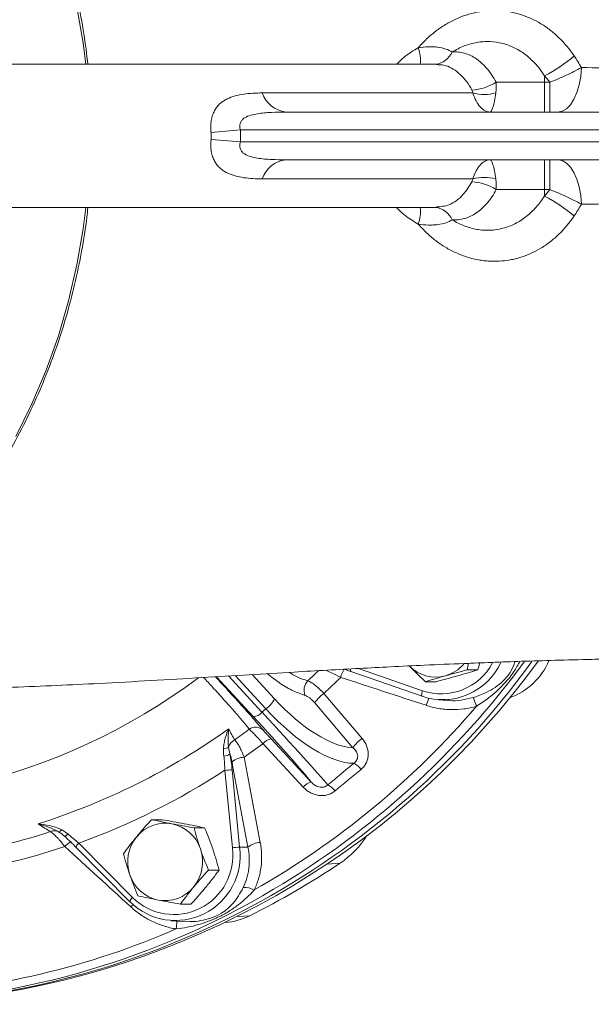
# Model space of a CAD drawing. Header units: millimetres. Extents: x -27 to 453, y 47 to 338.
# Tile 18 of 20: x 287 to 383, y 47 to 211. Entities that reach past the tile are written whole.
import ezdxf

# ---------------------------------------------------------------- set-up
doc = ezdxf.new("R2010")
doc.units = ezdxf.units.MM

msp = doc.modelspace()

# ---------------------------------------------------------------- linework, layer by layer
at = {"color": 7, "linetype": 'Continuous', "lineweight": 15}
for p, q in [((356.57, 204), (259.27, 204)), ((374.69, 201), (374.69, 202.07)), ((366.58, 201), (374.69, 201)), ((374.69, 201), (374.69, 196)), ((374.69, 201), (375.59, 201)), ((375.59, 201), (375.59, 196)), ((327.36, 199.2), (362.66, 199.2)), ((331.3, 196), (413.64, 196)), ((318.75, 192.6), (323.67, 193)), ((318.75, 191.4), (323.67, 191)), ((410.28, 193), (323.67, 193)), ((323.67, 191), (410.28, 191)), ((413.64, 188), (331.3, 188)), ((374.69, 188), (374.69, 183)), ((375.59, 188), (375.59, 183)), ((362.66, 184.8), (327.36, 184.8)), ((374.69, 183), (366.58, 183)), ((375.59, 183), (374.69, 183)), ((374.69, 181.94), (374.69, 183)), ((259.53, 180), (356.57, 180)), ((342.22, 102.26), (341.06, 102.65)), ((361.72, 102.53), (361.95, 103.64)), ((363.49, 102.53), (361.72, 102.53)), ((363.84, 103.71), (363.49, 102.53)), ((342.2, 102.26), (354.14, 98.11)), ((356.49, 100.56), (354.72, 100.56)), ((354.14, 98.11), (354.16, 98.1)), ((356.91, 97.54), (358.49, 97.43)), ((327.96, 95.99), (327.3, 95.44)), ((342.56, 89.5), (336.14, 97.02)), ((328.82, 90.98), (335.57, 83.73)), ((322.29, 85.81), (323.55, 72.84)), ((322.33, 72.74), (321.08, 85.71)), ((310.55, 77.44), (308.78, 77.44)), ((317.68, 76.07), (315.91, 76.07)), ((296.12, 72.79), (305.13, 63.69)), ((296.57, 73.49), (305.58, 64.39)), ((323.55, 72.84), (324.94, 72.84)), ((320.1, 68.99), (318.33, 68.99)), ((305.13, 63.69), (305.16, 63.67)), ((315.38, 63.29), (313.61, 63.29)), ((312.04, 60.5), (313.99, 60.37)), ((313.99, 60.43), (315.2, 60.36))]:
    msp.add_line(p, q, dxfattribs=at)
at = {"color": 8, "linetype": 'Continuous', "lineweight": 15}
for p, q in [((343.51, 102.78), (354.21, 99.05)), ((325.81, 94.74), (319.65, 101.4)), ((321.69, 101.52), (327.3, 95.44)), ((327.96, 95.99), (322.79, 101.59)), ((325.65, 101.76), (329.4, 97.7)), ((338.21, 70.01), (340.4, 70.14)), ((323.11, 61.21), (325.24, 61.34))]:
    msp.add_line(p, q, dxfattribs=at)
at = {"color": 8, "linetype": 'Continuous', "lineweight": 15, "flags": 128}
for points in [[(286, 242.39), (288.69, 236.91), (291.08, 231.27), (293.14, 225.5), (294.87, 219.61), (296.26, 213.63), (297.32, 207.57), (297.77, 204)], [(297.77, 180), (297.32, 176.43), (296.26, 170.38), (294.87, 164.4), (293.14, 158.51), (291.08, 152.74), (288.69, 147.1), (286, 141.62)], [(342.15, 102.69), (342.15, 102.68), (342.13, 102.54), (342.13, 102.42), (342.15, 102.33), (342.18, 102.28), (342.2, 102.26)], [(354.21, 99.05), (354.16, 98.87), (354.11, 98.69), (354.09, 98.53), (354.07, 98.39), (354.07, 98.27), (354.09, 98.18), (354.12, 98.12), (354.14, 98.11)], [(305.69, 63.18), (305.54, 63.05), (305.31, 62.82)]]:
    msp.add_lwpolyline(points, dxfattribs=at)
at = {"color": 7, "linetype": 'Continuous', "lineweight": 15, "flags": 128}
for points in [[(380.88, 203.45), (380.76, 201.97), (380.5, 200.56), (380.12, 199.27), (379.62, 198.15), (379.03, 197.24), (378.37, 196.56), (377.65, 196.14), (376.91, 196)], [(376.91, 188), (377.65, 187.86), (378.37, 187.45), (379.03, 186.77), (379.62, 185.85), (380.12, 184.73), (380.5, 183.45), (380.76, 182.04), (380.88, 180.56)], [(337.67, 98.59), (340.22, 95.59), (344.08, 91.06)], [(334.21, 82.91), (331.53, 85.8), (327.47, 90.17)], [(294.73, 75.05), (294.62, 74.94), (294.51, 74.84), (294.42, 74.76), (294.33, 74.69), (294.27, 74.65), (294.22, 74.63), (294.19, 74.63), (294.19, 74.66)]]:
    msp.add_lwpolyline(points, dxfattribs=at)
at = {"color": 8, "linetype": 'Continuous', "lineweight": 15}
for centre, radius, start, end in [((348.32, 204.71), 5.58, 352.6868, 21.5659), ((355.93, 207.54), 3.58, 278.6739, 335.3736), ((348.32, 179.29), 5.58, 338.4341, 7.3132), ((355.94, 176.48), 3.57, 24.5679, 82.7005), ((256.82, 187.94), 142.02, 300.6631, 323.7114), ((254.08, 188.69), 119.53, 312.5998, 313.7916), ((357.35, 108.29), 9.76, 251.25, 332.0245), ((253.91, 185.41), 105, 259.5205, 306.69), ((368.06, 92.22), 13.94, 156.4797, 161.6922), ((296.57, 71.04), 3, 115.0384, 140.9916), ((297.16, 72.62), 1.06, 124.0895, 170.4961), ((306.18, 63.51), 1.06, 124.0895, 170.4961), ((305.58, 60.32), 7.42, 350.8314, 0.9251)]:
    msp.add_arc(centre, radius, start, end, dxfattribs=at)
at = {"color": 7, "linetype": 'Continuous', "lineweight": 15}
for centre, radius, start, end in [((362.37, 225.69), 26.64, 297.552, 310.4546), ((362, 208.15), 8.48, 273.5049, 302.6388), ((331.85, 200.71), 4.74, 198.5131, 263.3244), ((364.59, 206.24), 7.29, 254.6276, 285.3724), ((331.85, 183.3), 4.74, 96.6756, 161.4869), ((364.59, 177.77), 7.29, 74.6276, 105.3724), ((362, 175.86), 8.48, 57.3612, 86.4951), ((362.37, 158.31), 26.64, 49.5454, 62.448), ((260.8, 186.05), 139.5, 277.9899, 323.9783), ((365.05, 108.48), 11.28, 289.6271, 336.966), ((259.96, 185.61), 139.11, 270.3016, 324.0372), ((344.91, 100.23), 4.54, 147.402, 166.6822), ((356.43, 107.46), 6.14, 223.831, 285.5312), ((357.6, 108.27), 10.73, 251.2899, 335.4322), ((356.36, 107.57), 6.26, 285.8645, 319.6563), ((336.74, 99.09), 2.39, 137.5016, 200.2119), ((254.7, 188.66), 122.46, 312.6484, 314.4766), ((324.98, 99.95), 4.96, 307, 333.0009), ((341.72, 93.11), 6.82, 126.5116, 144.915), ((356.15, 94.58), 7.35, 14.5563, 26.7198), ((256.8, 187.45), 140.07, 299.5976, 319.4745), ((325.81, 96.67), 1.94, 270.07, 320.6334), ((255.18, 186.15), 114.74, 287.5283, 305.4554), ((255.08, 187.47), 117.95, 304.9883, 306.4618), ((326.24, 91.1), 1.84, 47.8136, 125.2466), ((323.8, 88.91), 2.21, 119.2673, 161.6137), ((329.36, 88.54), 2.5, 102.5694, 139.4035), ((348.14, 85.58), 6.82, 126.4946, 144.9213), ((320.86, 90.73), 1.4, 268.7535, 306.591), ((255.8, 187.33), 120.73, 304.5677, 306.4133), ((320.76, 89.98), 1.9, 274.1044, 307.5417), ((324.58, 84.1), 3.82, 94.1688, 127.2309), ((323.34, 65.53), 20.3, 92.9563, 96.3982), ((340.72, 83.39), 4.04, 37.9648, 60.2485), ((255.85, 185.88), 119.53, 289.9145, 303.0692), ((336.11, 81.28), 2.5, 102.5804, 139.418), ((336.57, 79.93), 3.79, 38.207, 62.0282), ((311.06, 70.7), 6.16, 79.3408, 140.8552), ((310.94, 70.53), 6.35, 18.3455, 78.6182), ((256.56, 184.44), 114.56, 278.6416, 287.9334), ((292.47, 74.09), 1.49, 60.9559, 115.0081), ((293.02, 76.05), 0.674, 284.9182, 335.8803), ((311.44, 70.36), 6.67, 140.7126, 198.921), ((331.62, 83.24), 15.77, 303.8362, 327.8156), ((257.29, 184.26), 117.3, 278.213, 288.362), ((312.78, 71.41), 10.86, 225.4499, 7.5338), ((312.52, 71.45), 9.9, 225.5423, 7.4414), ((324.59, 52.56), 20.3, 92.9563, 96.3982), ((327.26, 69.85), 3.79, 93.9567, 127.8031), ((310.65, 70.37), 6.67, 320.7126, 18.921), ((263.28, 185.56), 138.82, 296.5058, 303.7496), ((311.15, 70.2), 6.35, 198.3455, 258.6182), ((311.04, 70.03), 6.16, 259.3408, 320.8552), ((324.48, 63.16), 2.91, 58.9451, 96.6185), ((259.66, 182.94), 136.28, 243.9002, 300.7082), ((320.4, 71.03), 10.83, 273.8917, 296.5491), ((259.08, 183.14), 135.19, 273.1098, 293.4652)]:
    msp.add_arc(centre, radius, start, end, dxfattribs=at)
for centre, major_axis, ratio, start_param, end_param in [((291.23, 192), (27.56, 0), 0.435412, 6.233164, 6.333206), ((291.23, 192), (-32.49, 0), 0.615661, 3.091572, 3.191614), ((333.1, 108.39), (-12.63, 18.09), 0.435348, 1.876736, 2.816657), ((331.63, 107.34), (-13.93, 19.61), 0.41623, 1.871783, 2.858719), ((321.23, 98.59), (-15.11, 16.05), 0.032756, 3.499502, 4.439424), ((322.68, 99.96), (-16.39, 17.59), 0.013243, 3.453837, 4.440773)]:
    msp.add_ellipse(centre, major_axis=major_axis, ratio=ratio, start_param=start_param, end_param=end_param, dxfattribs=at)
for points, knots in [([(298.1, 204), (297.89, 205.7), (297.45, 209.31), (296.41, 214.77), (295.05, 220.37), (293.39, 225.88), (291.44, 231.29), (289.21, 236.58), (286.7, 241.73), (283.92, 246.74), (280.88, 251.58), (277.58, 256.24), (274.04, 260.71), (270.27, 264.97), (266.28, 269.01), (262.08, 272.81), (257.68, 276.37), (253.1, 279.68), (248.35, 282.73), (243.45, 285.5), (238.41, 287.98), (233.24, 290.18), (227.97, 292.08), (222.6, 293.69), (217.16, 294.96), (213.07, 295.75), (210.79, 296.02), (210.36, 296.07)], [0, 0, 0, 0, 0.037013, 0.078537, 0.12006, 0.16158, 0.203096, 0.244608, 0.286114, 0.327614, 0.369108, 0.410593, 0.45207, 0.493538, 0.534997, 0.576445, 0.617884, 0.659312, 0.700729, 0.742136, 0.783533, 0.824921, 0.866299, 0.907669, 0.949031, 0.990387, 1, 1, 1, 1]), ([(353.51, 206.76), (353.96, 207.28), (354.43, 207.78), (355.41, 208.71), (355.92, 209.14), (356.97, 209.95), (357.51, 210.32), (358.35, 210.82), (358.63, 210.98), (359.21, 211.29), (359.5, 211.43), (360.96, 212.1), (362.16, 212.49), (363.69, 212.79), (364, 212.84), (364.62, 212.92), (364.93, 212.95), (365.86, 213.02), (366.48, 213.02), (367.7, 212.96), (368.31, 212.88), (369.21, 212.72), (369.51, 212.66), (370.11, 212.51), (370.41, 212.43), (371.89, 211.96), (373.02, 211.45), (374.63, 210.48), (375.15, 210.12), (376.16, 209.33), (376.65, 208.91), (378.04, 207.56), (378.89, 206.55), (379.65, 205.42)], [0, 0, 0, 0, 0.0625, 0.0625, 0.125, 0.125, 0.1875, 0.1875, 0.21875, 0.21875, 0.25, 0.25, 0.375, 0.375, 0.40625, 0.40625, 0.4375, 0.4375, 0.5, 0.5, 0.5625, 0.5625, 0.59375, 0.59375, 0.625, 0.625, 0.75, 0.75, 0.8125, 0.8125, 0.875, 0.875, 1, 1, 1, 1]), ([(353.51, 206.76), (354.1, 206.86), (354.67, 206.91), (355.49, 206.94), (355.76, 206.94), (356.29, 206.92), (356.54, 206.9), (357.28, 206.8), (357.73, 206.7), (358.54, 206.43), (358.9, 206.25), (359.19, 206.05)], [0, 0, 0, 0, 0.25, 0.25, 0.375, 0.375, 0.5, 0.5, 0.75, 0.75, 1, 1, 1, 1]), ([(374.69, 202.07), (374.26, 202.75), (373.79, 203.38), (373.02, 204.24), (372.75, 204.52), (372.2, 205.04), (371.91, 205.29), (371.01, 205.99), (370.39, 206.39), (369.41, 206.88), (369.08, 207.02), (368.4, 207.28), (368.05, 207.39), (366.99, 207.67), (366.27, 207.78), (365.19, 207.82), (364.83, 207.82), (364.1, 207.77), (363.73, 207.73), (362.64, 207.54), (361.93, 207.34), (360.88, 206.94), (360.53, 206.79), (359.85, 206.44), (359.51, 206.25), (359.19, 206.05)], [0, 0, 0, 0, 0.125, 0.125, 0.1875, 0.1875, 0.25, 0.25, 0.375, 0.375, 0.4375, 0.4375, 0.5, 0.5, 0.625, 0.625, 0.6875, 0.6875, 0.75, 0.75, 0.875, 0.875, 0.9375, 0.9375, 1, 1, 1, 1]), ([(359.19, 206.05), (359.54, 206.08), (359.89, 206.08), (360.58, 206.01), (360.93, 205.95), (361.96, 205.66), (362.63, 205.34), (363.42, 204.8), (363.58, 204.68), (363.89, 204.43), (364.05, 204.3), (364.5, 203.89), (364.79, 203.58), (365.34, 202.93), (365.61, 202.58), (366.11, 201.83), (366.35, 201.43), (366.58, 201)], [0, 0, 0, 0, 0.125, 0.125, 0.25, 0.25, 0.5, 0.5, 0.5625, 0.5625, 0.625, 0.625, 0.75, 0.75, 0.875, 0.875, 1, 1, 1, 1]), ([(375.59, 201), (376.52, 201.36), (377.42, 201.75), (378.76, 202.37), (379.21, 202.58), (380.06, 203.01), (380.48, 203.23), (380.88, 203.45)], [0, 0, 0, 0, 0.5, 0.5, 0.75, 0.75, 1, 1, 1, 1]), ([(380.88, 203.45), (385.63, 203.4), (390.44, 203.34), (400.2, 203.23), (405.15, 203.18), (410.18, 203.15)], [0, 0, 0, 0, 0.5, 0.5, 1, 1, 1, 1]), ([(366.58, 201), (366.6, 200.69), (366.6, 200.38), (366.58, 199.78), (366.56, 199.48), (366.52, 199.2)], [0, 0, 0, 0, 0.5, 0.5, 1, 1, 1, 1]), ([(318.75, 192.6), (318.71, 192.95), (318.7, 193.28), (318.71, 193.95), (318.74, 194.29), (318.85, 194.92), (318.92, 195.21), (319.11, 195.75), (319.22, 196.01), (319.47, 196.48), (319.62, 196.7), (319.93, 197.08), (320.09, 197.26), (320.45, 197.58), (320.64, 197.72), (321.03, 197.98), (321.24, 198.1), (321.87, 198.41), (322.32, 198.57), (323.26, 198.83), (323.74, 198.93), (325.23, 199.15), (326.28, 199.2), (327.36, 199.2)], [0, 0, 0, 0, 0.0625, 0.0625, 0.125, 0.125, 0.1875, 0.1875, 0.25, 0.25, 0.3125, 0.3125, 0.375, 0.375, 0.4375, 0.4375, 0.5, 0.5, 0.625, 0.625, 0.75, 0.75, 1, 1, 1, 1]), ([(362.66, 199.2), (362.83, 198.7), (363.02, 198.25), (363.45, 197.46), (363.68, 197.12), (364.18, 196.57), (364.45, 196.36), (364.86, 196.15), (365, 196.09), (365.21, 196.04), (365.28, 196.03), (365.42, 196.01), (365.49, 196), (365.56, 196)], [0, 0, 0, 0, 0.25, 0.25, 0.5, 0.5, 0.75, 0.75, 0.875, 0.875, 0.9375, 0.9375, 1, 1, 1, 1]), ([(366.52, 199.2), (366.45, 198.7), (366.38, 198.25), (366.22, 197.46), (366.13, 197.12), (365.96, 196.57), (365.88, 196.36), (365.76, 196.15), (365.72, 196.09), (365.66, 196.04), (365.64, 196.03), (365.6, 196.01), (365.58, 196), (365.56, 196)], [0, 0, 0, 0, 0.25, 0.25, 0.5, 0.5, 0.75, 0.75, 0.875, 0.875, 0.9375, 0.9375, 1, 1, 1, 1]), ([(331.3, 196), (330.49, 196), (329.69, 195.99), (328.49, 195.93), (328.1, 195.91), (327.31, 195.83), (326.92, 195.79), (326.15, 195.66), (325.77, 195.59), (325.05, 195.37), (324.69, 195.23), (324.23, 194.93), (324.08, 194.81), (323.9, 194.6), (323.85, 194.53), (323.75, 194.37), (323.71, 194.28), (323.61, 194.01), (323.58, 193.81), (323.58, 193.41), (323.61, 193.2), (323.67, 193)], [0, 0, 0, 0, 0.25, 0.25, 0.375, 0.375, 0.5, 0.5, 0.625, 0.625, 0.75, 0.75, 0.8125, 0.8125, 0.84375, 0.84375, 0.875, 0.875, 0.9375, 0.9375, 1, 1, 1, 1]), ([(327.36, 184.8), (326.28, 184.8), (325.24, 184.86), (323.75, 185.08), (323.26, 185.18), (322.33, 185.43), (321.88, 185.6), (321.24, 185.91), (321.04, 186.02), (320.64, 186.28), (320.46, 186.43), (320.1, 186.74), (319.93, 186.92), (319.62, 187.3), (319.48, 187.52), (319.22, 187.99), (319.11, 188.24), (318.92, 188.79), (318.85, 189.09), (318.74, 189.72), (318.71, 190.04), (318.7, 190.72), (318.71, 191.06), (318.75, 191.4)], [0, 0, 0, 0, 0.25, 0.25, 0.375, 0.375, 0.5, 0.5, 0.5625, 0.5625, 0.625, 0.625, 0.6875, 0.6875, 0.75, 0.75, 0.8125, 0.8125, 0.875, 0.875, 0.9375, 0.9375, 1, 1, 1, 1]), ([(323.67, 191), (323.61, 190.8), (323.58, 190.6), (323.58, 190.19), (323.61, 189.99), (323.75, 189.63), (323.84, 189.47), (324.09, 189.19), (324.23, 189.08), (324.69, 188.78), (325.05, 188.64), (325.78, 188.42), (326.16, 188.34), (326.92, 188.22), (327.31, 188.17), (328.1, 188.1), (328.5, 188.08), (329.69, 188.02), (330.49, 188), (331.3, 188)], [0, 0, 0, 0, 0.0625, 0.0625, 0.125, 0.125, 0.1875, 0.1875, 0.25, 0.25, 0.375, 0.375, 0.5, 0.5, 0.625, 0.625, 0.75, 0.75, 1, 1, 1, 1]), ([(362.66, 184.8), (362.83, 185.31), (363.02, 185.75), (363.45, 186.54), (363.68, 186.89), (364.18, 187.44), (364.45, 187.65), (364.86, 187.86), (365, 187.91), (365.21, 187.97), (365.28, 187.98), (365.42, 188), (365.49, 188), (365.56, 188)], [0, 0, 0, 0, 0.25, 0.25, 0.5, 0.5, 0.75, 0.75, 0.875, 0.875, 0.9375, 0.9375, 1, 1, 1, 1]), ([(366.52, 184.8), (366.45, 185.31), (366.38, 185.75), (366.22, 186.54), (366.13, 186.89), (365.96, 187.44), (365.88, 187.65), (365.76, 187.86), (365.72, 187.91), (365.66, 187.97), (365.64, 187.98), (365.6, 188), (365.58, 188), (365.56, 188)], [0, 0, 0, 0, 0.25, 0.25, 0.5, 0.5, 0.75, 0.75, 0.875, 0.875, 0.9375, 0.9375, 1, 1, 1, 1]), ([(362.52, 184.33), (362.56, 184.41), (362.6, 184.49), (362.64, 184.65), (362.66, 184.73), (362.66, 184.8)], [0, 0, 0, 0, 0.5, 0.5, 1, 1, 1, 1]), ([(366.52, 184.8), (366.56, 184.52), (366.58, 184.23), (366.6, 183.63), (366.6, 183.32), (366.58, 183)], [0, 0, 0, 0, 0.5, 0.5, 1, 1, 1, 1]), ([(366.58, 183), (366.13, 182.16), (365.63, 181.41), (364.93, 180.59), (364.78, 180.43), (364.49, 180.12), (364.34, 179.98), (363.89, 179.57), (363.58, 179.32), (362.95, 178.89), (362.62, 178.7), (361.95, 178.38), (361.61, 178.25), (360.58, 177.96), (359.89, 177.9), (359.19, 177.96)], [0, 0, 0, 0, 0.25, 0.25, 0.3125, 0.3125, 0.375, 0.375, 0.5, 0.5, 0.625, 0.625, 0.75, 0.75, 1, 1, 1, 1]), ([(359.19, 177.96), (359.51, 177.75), (359.85, 177.56), (360.53, 177.22), (360.88, 177.07), (361.93, 176.66), (362.64, 176.47), (363.73, 176.28), (364.1, 176.24), (364.83, 176.19), (365.19, 176.19), (366.27, 176.23), (366.99, 176.34), (368.05, 176.61), (368.4, 176.73), (369.08, 176.98), (369.41, 177.13), (370.39, 177.62), (371.01, 178.02), (371.91, 178.72), (372.2, 178.97), (372.75, 179.49), (373.02, 179.76), (373.79, 180.63), (374.26, 181.26), (374.69, 181.94)], [0, 0, 0, 0, 0.0625, 0.0625, 0.125, 0.125, 0.25, 0.25, 0.3125, 0.3125, 0.375, 0.375, 0.5, 0.5, 0.5625, 0.5625, 0.625, 0.625, 0.75, 0.75, 0.8125, 0.8125, 0.875, 0.875, 1, 1, 1, 1]), ([(380.88, 180.56), (380.08, 181), (379.23, 181.42), (377.89, 182.05), (377.43, 182.25), (376.51, 182.64), (376.05, 182.83), (375.59, 183)], [0, 0, 0, 0, 0.5, 0.5, 0.75, 0.75, 1, 1, 1, 1]), ([(209.53, 87.8), (209.55, 87.81), (211.43, 87.99), (215.12, 88.65), (220.59, 89.8), (225.98, 91.29), (231.29, 93.08), (236.5, 95.17), (241.58, 97.55), (246.54, 100.21), (251.34, 103.15), (255.98, 106.36), (260.44, 109.82), (264.71, 113.54), (268.78, 117.49), (272.64, 121.66), (276.26, 126.04), (279.65, 130.63), (282.79, 135.4), (285.67, 140.34), (288.28, 145.44), (290.62, 150.67), (292.68, 156.04), (294.44, 161.51), (295.92, 167.07), (297.08, 172.71), (297.8, 177.03), (298.03, 179.47), (298.08, 180)], [0, 0, 0, 0, 0.000504, 0.041591, 0.082679, 0.123771, 0.164867, 0.205969, 0.247077, 0.288193, 0.329317, 0.370451, 0.411593, 0.452746, 0.493909, 0.535082, 0.576265, 0.617458, 0.65866, 0.699872, 0.741092, 0.782321, 0.823557, 0.8648, 0.906049, 0.947303, 0.988562, 1, 1, 1, 1]), ([(410.18, 180.86), (405.15, 180.83), (400.2, 180.78), (390.44, 180.67), (385.63, 180.61), (380.88, 180.56)], [0, 0, 0, 0, 0.5, 0.5, 1, 1, 1, 1]), ([(379.65, 178.59), (378.89, 177.46), (378.04, 176.45), (376.65, 175.1), (376.16, 174.68), (375.15, 173.89), (374.63, 173.53), (373.02, 172.56), (371.89, 172.05), (370.41, 171.58), (370.11, 171.5), (369.51, 171.35), (369.21, 171.29), (368.31, 171.12), (367.7, 171.05), (366.48, 170.99), (365.86, 170.99), (364.93, 171.06), (364.62, 171.09), (364, 171.17), (363.69, 171.22), (362.16, 171.52), (360.96, 171.91), (359.5, 172.58), (359.21, 172.72), (358.63, 173.03), (358.35, 173.19), (357.51, 173.69), (356.97, 174.06), (355.92, 174.86), (355.41, 175.3), (354.43, 176.23), (353.96, 176.72), (353.51, 177.24)], [0, 0, 0, 0, 0.125, 0.125, 0.1875, 0.1875, 0.25, 0.25, 0.375, 0.375, 0.40625, 0.40625, 0.4375, 0.4375, 0.5, 0.5, 0.5625, 0.5625, 0.59375, 0.59375, 0.625, 0.625, 0.75, 0.75, 0.78125, 0.78125, 0.8125, 0.8125, 0.875, 0.875, 0.9375, 0.9375, 1, 1, 1, 1]), ([(359.19, 177.96), (358.9, 177.76), (358.55, 177.58), (357.74, 177.31), (357.28, 177.2), (356.54, 177.11), (356.28, 177.09), (355.76, 177.07), (355.49, 177.07), (354.67, 177.09), (354.1, 177.15), (353.51, 177.24)], [0, 0, 0, 0, 0.25, 0.25, 0.5, 0.5, 0.625, 0.625, 0.75, 0.75, 1, 1, 1, 1]), ([(277, 99.36), (277.28, 99.37), (280.15, 99.42), (285.47, 99.63), (292.87, 99.92), (300.62, 100.3), (308.74, 100.74), (317.09, 101.24), (325.03, 101.72), (332.02, 102.14), (338.18, 102.49), (343.57, 102.78), (348.99, 103.06), (354.83, 103.34), (360.49, 103.58), (365.92, 103.8), (371, 103.98), (376.62, 104.15), (381.85, 104.29), (386.62, 104.39), (390.83, 104.46), (395.55, 104.52), (400.59, 104.57), (406.08, 104.59), (411.93, 104.59), (416.09, 104.58), (418.24, 104.58)], [0, 0, 0, 0, 0.005511, 0.05587, 0.105157, 0.154484, 0.216933, 0.280268, 0.34064, 0.397633, 0.440026, 0.4802, 0.518949, 0.561169, 0.609192, 0.642413, 0.67844, 0.717738, 0.761081, 0.787578, 0.816124, 0.84731, 0.883625, 0.917568, 0.957287, 1, 1, 1, 1]), ([(352, 103.21), (352.22, 102.98), (352.44, 102.76), (352.89, 102.31), (353.11, 102.09), (353.79, 101.43), (354.26, 101), (354.72, 100.56)], [0, 0, 0, 0, 0.25, 0.25, 0.5, 0.5, 1, 1, 1, 1]), ([(361.72, 102.53), (361.1, 102.37), (360.48, 102.21), (359.26, 101.88), (358.66, 101.71), (358.07, 101.55)], [0, 0, 0, 0, 0.5, 0.5, 1, 1, 1, 1]), ([(363.49, 102.53), (362.96, 102.37), (362.42, 102.21), (361.3, 101.88), (360.73, 101.71), (360.14, 101.55)], [0, 0, 0, 0, 0.5, 0.5, 1, 1, 1, 1]), ([(319.5, 101.39), (319.86, 100.99), (320.97, 99.79), (322.71, 97.89), (324.59, 95.79), (326.24, 93.92), (327.06, 92.96), (327.48, 92.47)], [0, 0, 0, 0, 0.10761, 0.327515, 0.553948, 0.773806, 1, 1, 1, 1]), ([(334.98, 100.7), (335.17, 100.63), (335.38, 100.52), (335.8, 100.26), (336.03, 100.1), (336.49, 99.74), (336.72, 99.53), (337.2, 99.09), (337.43, 98.84), (337.67, 98.59)], [0, 0, 0, 0, 0.25, 0.25, 0.5, 0.5, 0.75, 0.75, 1, 1, 1, 1]), ([(358.07, 101.55), (357.48, 101.38), (356.89, 101.21), (355.78, 100.88), (355.24, 100.72), (354.72, 100.56)], [0, 0, 0, 0, 0.5, 0.5, 1, 1, 1, 1]), ([(360.14, 101.55), (359.55, 101.38), (358.93, 101.21), (357.71, 100.88), (357.1, 100.72), (356.49, 100.56)], [0, 0, 0, 0, 0.5, 0.5, 1, 1, 1, 1]), ([(336.14, 97.02), (336.01, 97.18), (335.87, 97.33), (335.59, 97.6), (335.45, 97.72), (335.16, 97.94), (335.02, 98.03), (334.76, 98.17), (334.63, 98.23), (334.5, 98.27)], [0, 0, 0, 0, 0.25, 0.25, 0.5, 0.5, 0.75, 0.75, 1, 1, 1, 1]), ([(358.5, 97.47), (358.59, 97.45), (359.32, 97.31), (360.77, 97.45), (362.07, 97.74), (362.72, 97.89)], [0, 0, 0, 0, 0.065833, 0.526143, 1, 1, 1, 1]), ([(363.27, 96.43), (362.58, 96.23), (361.88, 96.08), (360.47, 95.9), (359.76, 95.86), (358.69, 95.88), (358.33, 95.9), (357.61, 95.97), (357.26, 96.02), (356.21, 96.2), (355.51, 96.37), (354.83, 96.6)], [0, 0, 0, 0, 0.25, 0.25, 0.5, 0.5, 0.625, 0.625, 0.75, 0.75, 1, 1, 1, 1]), ([(320.83, 89.33), (320.85, 89.64), (320.89, 89.95), (321, 90.54), (321.07, 90.83), (321.31, 91.66), (321.51, 92.19), (321.73, 92.68)], [0, 0, 0, 0, 0.25, 0.25, 0.5, 0.5, 1, 1, 1, 1]), ([(321.7, 89.61), (321.62, 90.16), (321.61, 90.69), (321.64, 91.71), (321.68, 92.2), (321.73, 92.68)], [0, 0, 0, 0, 0.5, 0.5, 1, 1, 1, 1]), ([(327.47, 90.17), (327.24, 90.43), (327.02, 90.68), (326.59, 91.15), (326.38, 91.38), (325.98, 91.8), (325.8, 91.99), (325.46, 92.33), (325.31, 92.48), (325.18, 92.61)], [0, 0, 0, 0, 0.25, 0.25, 0.5, 0.5, 0.75, 0.75, 1, 1, 1, 1]), ([(327.48, 92.47), (327.55, 92.39), (327.63, 92.29), (327.82, 92.08), (327.93, 91.96), (328.16, 91.7), (328.28, 91.56), (328.54, 91.28), (328.68, 91.13), (328.82, 90.98)], [0, 0, 0, 0, 0.25, 0.25, 0.5, 0.5, 0.75, 0.75, 1, 1, 1, 1]), ([(322.72, 90.84), (322.84, 90.71), (322.97, 90.54), (323.24, 90.15), (323.38, 89.92), (323.65, 89.41), (323.79, 89.14), (324.05, 88.55), (324.18, 88.24), (324.3, 87.91)], [0, 0, 0, 0, 0.25, 0.25, 0.5, 0.5, 0.75, 0.75, 1, 1, 1, 1]), ([(344.08, 91.06), (344.4, 90.68), (344.66, 90.27), (345.03, 89.37), (345.13, 88.9), (345.12, 88.17), (345.1, 87.93), (344.99, 87.46), (344.91, 87.23), (344.7, 86.79), (344.57, 86.59), (344.27, 86.21), (344.1, 86.03), (343.91, 85.87)], [0, 0, 0, 0, 0.25, 0.25, 0.5, 0.5, 0.625, 0.625, 0.75, 0.75, 0.875, 0.875, 1, 1, 1, 1]), ([(342.73, 86.89), (342.95, 87.06), (343.13, 87.27), (343.29, 87.64), (343.33, 87.77), (343.36, 88.03), (343.35, 88.16), (343.31, 88.41), (343.27, 88.52), (343.18, 88.75), (343.12, 88.86), (342.91, 89.16), (342.74, 89.34), (342.56, 89.5)], [0, 0, 0, 0, 0.25, 0.25, 0.375, 0.375, 0.5, 0.5, 0.625, 0.625, 0.75, 0.75, 1, 1, 1, 1]), ([(321.08, 85.71), (321.06, 86.11), (321.04, 86.52), (320.98, 87.31), (320.94, 87.71), (320.9, 88.09)], [0, 0, 0, 0, 0.5, 0.5, 1, 1, 1, 1]), ([(322.27, 87.14), (322.22, 87.39), (322.17, 87.63), (322.05, 88.08), (321.99, 88.29), (321.92, 88.48)], [0, 0, 0, 0, 0.5, 0.5, 1, 1, 1, 1]), ([(339.55, 82.28), (339.36, 82.12), (339.16, 81.98), (338.72, 81.76), (338.49, 81.66), (338.01, 81.53), (337.77, 81.49), (337.27, 81.46), (337.02, 81.47), (336.53, 81.54), (336.28, 81.61), (335.81, 81.77), (335.59, 81.87), (335.15, 82.11), (334.95, 82.25), (334.56, 82.56), (334.38, 82.73), (334.21, 82.91)], [0, 0, 0, 0, 0.125, 0.125, 0.25, 0.25, 0.375, 0.375, 0.5, 0.5, 0.625, 0.625, 0.75, 0.75, 0.875, 0.875, 1, 1, 1, 1]), ([(335.57, 83.73), (335.73, 83.55), (335.91, 83.38), (336.23, 83.17), (336.34, 83.11), (336.58, 83), (336.7, 82.95), (336.97, 82.88), (337.1, 82.87), (337.38, 82.86), (337.51, 82.87), (337.78, 82.94), (337.91, 82.99), (338.15, 83.11), (338.25, 83.19), (338.35, 83.28)], [0, 0, 0, 0, 0.25, 0.25, 0.375, 0.375, 0.5, 0.5, 0.625, 0.625, 0.75, 0.75, 0.875, 0.875, 1, 1, 1, 1]), ([(293.63, 75.78), (293.33, 75.93), (293.01, 76.05), (292.37, 76.27), (292.05, 76.36), (291.06, 76.59), (290.4, 76.68), (289.73, 76.73)], [0, 0, 0, 0, 0.25, 0.25, 0.5, 0.5, 1, 1, 1, 1]), ([(293.19, 75.4), (292.65, 75.72), (292.07, 75.97), (290.91, 76.4), (290.32, 76.58), (289.73, 76.73)], [0, 0, 0, 0, 0.5, 0.5, 1, 1, 1, 1]), ([(308.78, 77.44), (308.35, 76.98), (307.92, 76.51), (307.09, 75.56), (306.68, 75.08), (306.28, 74.59)], [0, 0, 0, 0, 0.5, 0.5, 1, 1, 1, 1]), ([(312.2, 76.76), (311.59, 76.87), (311, 76.99), (309.86, 77.22), (309.31, 77.33), (308.78, 77.44)], [0, 0, 0, 0, 0.5, 0.5, 1, 1, 1, 1]), ([(314.27, 76.76), (313.66, 76.87), (313.04, 76.99), (311.8, 77.22), (311.17, 77.33), (310.55, 77.44)], [0, 0, 0, 0, 0.5, 0.5, 1, 1, 1, 1]), ([(315.91, 76.07), (315.28, 76.18), (314.65, 76.3), (313.41, 76.53), (312.8, 76.64), (312.2, 76.76)], [0, 0, 0, 0, 0.5, 0.5, 1, 1, 1, 1]), ([(317.68, 76.07), (317.15, 76.18), (316.59, 76.3), (315.45, 76.53), (314.87, 76.64), (314.27, 76.76)], [0, 0, 0, 0, 0.5, 0.5, 1, 1, 1, 1]), ([(316.97, 72.53), (316.86, 72.83), (316.77, 73.13), (316.58, 73.73), (316.48, 74.03), (316.22, 74.91), (316.06, 75.49), (315.91, 76.07)], [0, 0, 0, 0, 0.25, 0.25, 0.5, 0.5, 1, 1, 1, 1]), ([(317.68, 76.07), (317.92, 75.49), (318.16, 74.91), (318.61, 73.73), (318.83, 73.13), (319.04, 72.53)], [0, 0, 0, 0, 0.5, 0.5, 1, 1, 1, 1]), ([(294.24, 72.93), (294.02, 73.21), (293.81, 73.47), (293.48, 73.85), (293.38, 73.97), (293.16, 74.21), (293.06, 74.32), (292.74, 74.65), (292.55, 74.84), (292.17, 75.18), (292, 75.33), (291.84, 75.45)], [0, 0, 0, 0, 0.25, 0.25, 0.375, 0.375, 0.5, 0.5, 0.75, 0.75, 1, 1, 1, 1]), ([(294.73, 75.05), (295.04, 74.8), (295.35, 74.54), (295.97, 74.02), (296.27, 73.76), (296.57, 73.49)], [0, 0, 0, 0, 0.5, 0.5, 1, 1, 1, 1]), ([(306.28, 74.59), (306.08, 74.35), (305.88, 74.11), (305.5, 73.62), (305.31, 73.39), (304.76, 72.67), (304.41, 72.2), (304.07, 71.74)], [0, 0, 0, 0, 0.25, 0.25, 0.5, 0.5, 1, 1, 1, 1]), ([(324.15, 66.05), (324.4, 66.58), (324.61, 67.12), (324.85, 67.95), (324.92, 68.23), (325.03, 68.8), (325.07, 69.09), (325.24, 70.54), (325.18, 71.69), (324.94, 72.84)], [0, 0, 0, 0, 0.25, 0.25, 0.375, 0.375, 0.5, 0.5, 1, 1, 1, 1]), ([(327, 73.63), (327.26, 72.27), (327.31, 70.91), (327.1, 69.22), (327.04, 68.88), (326.9, 68.21), (326.82, 67.88), (326.53, 66.9), (326.28, 66.27), (325.98, 65.65)], [0, 0, 0, 0, 0.5, 0.5, 0.625, 0.625, 0.75, 0.75, 1, 1, 1, 1]), ([(304.07, 71.74), (304.22, 71.16), (304.38, 70.58), (304.73, 69.4), (304.92, 68.8), (305.13, 68.2)], [0, 0, 0, 0, 0.5, 0.5, 1, 1, 1, 1]), ([(318.33, 68.99), (318.08, 69.57), (317.85, 70.16), (317.39, 71.33), (317.17, 71.93), (316.97, 72.53)], [0, 0, 0, 0, 0.5, 0.5, 1, 1, 1, 1]), ([(319.04, 72.53), (319.14, 72.23), (319.24, 71.93), (319.43, 71.33), (319.52, 71.04), (319.78, 70.15), (319.94, 69.57), (320.1, 68.99)], [0, 0, 0, 0, 0.25, 0.25, 0.5, 0.5, 1, 1, 1, 1]), ([(305.13, 68.2), (305.23, 67.9), (305.34, 67.6), (305.55, 67), (305.67, 66.7), (306.01, 65.82), (306.24, 65.24), (306.49, 64.66)], [0, 0, 0, 0, 0.25, 0.25, 0.5, 0.5, 1, 1, 1, 1]), ([(315.82, 66.14), (316.02, 66.38), (316.22, 66.63), (316.63, 67.11), (316.84, 67.35), (317.47, 68.06), (317.9, 68.53), (318.33, 68.99)], [0, 0, 0, 0, 0.25, 0.25, 0.5, 0.5, 1, 1, 1, 1]), ([(320.1, 68.99), (319.76, 68.53), (319.41, 68.06), (318.67, 67.11), (318.29, 66.63), (317.89, 66.14)], [0, 0, 0, 0, 0.5, 0.5, 1, 1, 1, 1]), ([(313.61, 63.29), (313.95, 63.76), (314.3, 64.23), (315.04, 65.18), (315.42, 65.66), (315.82, 66.14)], [0, 0, 0, 0, 0.5, 0.5, 1, 1, 1, 1]), ([(317.89, 66.14), (317.69, 65.9), (317.49, 65.66), (317.07, 65.18), (316.87, 64.94), (316.24, 64.22), (315.81, 63.75), (315.38, 63.29)], [0, 0, 0, 0, 0.25, 0.25, 0.5, 0.5, 1, 1, 1, 1]), ([(309.9, 63.98), (309.3, 64.09), (308.7, 64.21), (307.56, 64.44), (307.02, 64.55), (306.49, 64.66)], [0, 0, 0, 0, 0.5, 0.5, 1, 1, 1, 1]), ([(325.98, 65.65), (325.15, 64.73), (324.27, 63.92), (322.84, 62.82), (322.35, 62.47), (321.33, 61.82), (320.79, 61.52), (319.67, 60.96), (319.08, 60.71), (317.89, 60.25), (317.29, 60.04), (316.06, 59.69), (315.43, 59.54), (314.17, 59.29), (313.54, 59.2), (312.91, 59.14)], [0, 0, 0, 0, 0.25, 0.25, 0.375, 0.375, 0.5, 0.5, 0.625, 0.625, 0.75, 0.75, 0.875, 0.875, 1, 1, 1, 1]), ([(312.91, 59.14), (312.2, 59.25), (311.5, 59.41), (310.15, 59.84), (309.49, 60.1), (308.52, 60.58), (308.2, 60.75), (307.58, 61.11), (307.28, 61.3), (306.4, 61.9), (305.84, 62.34), (305.31, 62.82)], [0, 0, 0, 0, 0.25, 0.25, 0.5, 0.5, 0.625, 0.625, 0.75, 0.75, 1, 1, 1, 1]), ([(313.61, 63.29), (312.99, 63.4), (312.36, 63.52), (311.12, 63.74), (310.5, 63.86), (309.9, 63.98)], [0, 0, 0, 0, 0.5, 0.5, 1, 1, 1, 1])]:
    msp.add_open_spline(points, degree=3, knots=knots, dxfattribs=at)
at = {"color": 8, "linetype": 'Continuous', "lineweight": 15}
for points, knots in [([(349.85, 204), (350.3, 204.44), (351.42, 205.54), (352.72, 206.3), (353.51, 206.76)], [0, 0, 0, 0, 0.39304, 1, 1, 1, 1]), ([(362.52, 199.68), (362.45, 199.8), (361.82, 200.95), (360.34, 202.72), (358.27, 203.91), (356.98, 203.94), (356.56, 203.95)], [0, 0, 0, 0, 0.046059, 0.430418, 0.814951, 1, 1, 1, 1]), ([(356.56, 180.1), (357.29, 180.15), (358.88, 180.28), (360.98, 181.89), (362.06, 183.59), (362.52, 184.33)], [0, 0, 0, 0, 0.320574, 0.705193, 1, 1, 1, 1]), ([(353.51, 177.24), (352.74, 177.69), (351.44, 178.45), (350.32, 179.55), (349.86, 180)], [0, 0, 0, 0, 0.591384, 1, 1, 1, 1]), ([(370.53, 103.96), (370.23, 103.38), (369.55, 102.11), (367.81, 100), (365.68, 98.02), (363.96, 96.88), (363.27, 96.43)], [0, 0, 0, 0, 0.188771, 0.420748, 0.767935, 1, 1, 1, 1]), ([(340.5, 101.28), (339.96, 101.56), (339.03, 102.03), (338.29, 102.35), (337.98, 102.48)], [0, 0, 0, 0, 0.581898, 1, 1, 1, 1]), ([(362.72, 97.89), (363.47, 98.15), (364.76, 98.61), (366.41, 99.58), (367.8, 100.67), (368.65, 101.66), (369.35, 102.76), (369.55, 103.38), (369.73, 103.93)], [0, 0, 0, 0, 0.242249, 0.415862, 0.588985, 0.781316, 0.807109, 1, 1, 1, 1]), ([(325.18, 92.61), (324.82, 93.05), (324.1, 93.93), (322.65, 95.62), (320.94, 97.53), (319.21, 99.44), (318.01, 100.73), (317.51, 101.27)], [0, 0, 0, 0, 0.208454, 0.422911, 0.631152, 0.845636, 1, 1, 1, 1]), ([(334.5, 98.27), (333.86, 98.5), (332.55, 98.97), (330.4, 100.19), (328.9, 101.34), (328.16, 101.91)], [0, 0, 0, 0, 0.324042, 0.665192, 1, 1, 1, 1]), ([(331.86, 102.13), (332.31, 101.86), (333.4, 101.21), (334.4, 100.89), (334.98, 100.7)], [0, 0, 0, 0, 0.414223, 1, 1, 1, 1]), ([(315.2, 60.36), (315.25, 60.36), (315.86, 60.32), (317.04, 60.52), (318.76, 60.91), (319.95, 61.44), (321.26, 62.24), (322.69, 63.47), (323.62, 65.13), (324.15, 66.05)], [0, 0, 0, 0, 0.0126991, 0.1536311, 0.2973665, 0.4552877, 0.4764667, 0.7080206, 1, 1, 1, 1])]:
    msp.add_open_spline(points, degree=3, knots=knots, dxfattribs=at)
at = {"color": 7, "linetype": 'Continuous', "lineweight": 15}
for points in [[(379.65, 205.42), (380.09, 204.78), (380.49, 204.12), (380.88, 203.45)], [(375.59, 201), (375.3, 201.37), (375, 201.73), (374.69, 202.07)], [(362.66, 199.2), (362.66, 199.36), (362.61, 199.52), (362.52, 199.68)], [(374.69, 181.94), (375, 182.28), (375.3, 182.64), (375.59, 183)], [(380.88, 180.56), (380.49, 179.88), (380.09, 179.23), (379.65, 178.59)], [(354.83, 96.6), (350.05, 98.15), (345.28, 99.72), (340.5, 101.28)], [(321.73, 92.68), (322.05, 91.96), (322.38, 91.34), (322.72, 90.84)], [(320.9, 88.09), (320.85, 88.52), (320.81, 88.93), (320.83, 89.33)], [(321.7, 89.61), (321.74, 89.24), (321.83, 88.87), (321.92, 88.48)], [(321.92, 88.48), (322.08, 87.61), (322.2, 86.72), (322.29, 85.81)], [(324.3, 87.91), (325.2, 83.14), (326.1, 78.38), (327, 73.63)], [(324.94, 72.84), (324.05, 77.6), (323.16, 82.37), (322.27, 87.14)], [(338.35, 83.28), (339.8, 84.49), (341.26, 85.69), (342.73, 86.89)], [(343.91, 85.87), (342.45, 84.68), (341, 83.48), (339.55, 82.28)], [(291.84, 75.45), (291.2, 75.8), (290.5, 76.24), (289.73, 76.73)], [(294.19, 74.66), (293.87, 74.94), (293.55, 75.19), (293.19, 75.4)], [(293.63, 75.78), (294.03, 75.58), (294.38, 75.33), (294.73, 75.05)], [(296.15, 72.78), (295.51, 73.42), (294.86, 74.05), (294.19, 74.66)], [(305.31, 62.82), (301.62, 66.19), (297.93, 69.55), (294.24, 72.93)]]:
    msp.add_open_spline(points, degree=3, dxfattribs=at)

doc.saveas('drawing.dxf')
